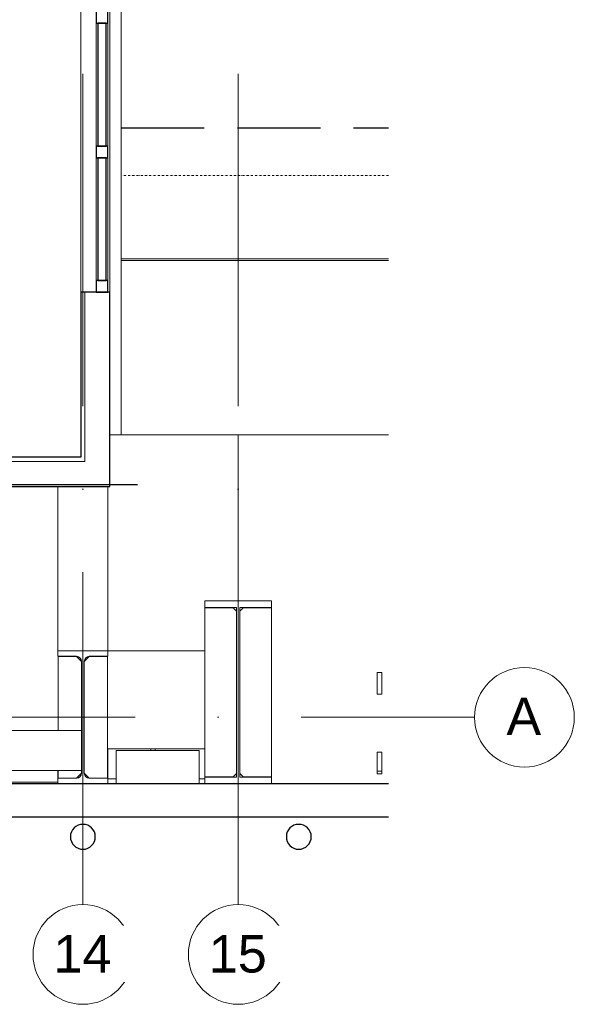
# Model space of a CAD drawing. Header units: millimetres. Extents: x -34728 to 839610, y -480656 to 464976.
# Tile 58 of 69: x 310381 to 313719, y 8595 to 14520. Entities that reach past the tile are written whole.
import ezdxf

# ---------------------------------------------------------------- set-up
doc = ezdxf.new("R2010")
doc.units = ezdxf.units.MM
for name, pattern in [('IMPORT-A_CARA_07', [700, 500, -200]), ('IMPORT-KANVPOVO', [2000, 700, -650, 0, -650]), ('ČERCHOVANÁ', [25.4, 12.7, -6.35, 0, -6.35]), ('Čerchovaná 20mm', [3000, 2000, -500, 0, -500])]:
    doc.linetypes.add(name, pattern=pattern)
doc.layers.get('0').update_dxf_attribs({"color": 9})
for name, color, linetype, lineweight in [('11542_003_OK-HALA_TaO-1_ET_R01_AciS_2025-04-14_sloupy_dwg', 9, 'Continuous', 9), ('_KANAL TRASA 1', 10, 'IMPORT-KANVPOVO', 70), ('CA_OPLASTE18', 8, 'Continuous', 13), ('CA_OSY', 9, 'ČERCHOVANÁ', 9), ('CA_PODLAHA25', 9, 'Continuous', 13), ('CA_POHHRA25', 9, 'Continuous', 13), ('CA_REZY', 9, 'Continuous', 25), ('CA_TEXT35', 9, 'Continuous', 9), ('HIDROIDEA_NAHON_ZAKLADY_dwg', 8, 'Continuous', 9), ('SS_HALA_TaO-KCE_LEMOVANI', 9, 'Continuous', 9), ('SS_HALA_TaO-KCE_VELINU-PODLAH_NOSNIK', 9, 'Continuous', 9), ('SS_HALA_TaO-KCE_VELINU-PRUVLAK', 9, 'Continuous', 9), ('SS_HALA_TaO-LAVKA__8_000m', 9, 'Continuous', 9), ('SS_HALA_TaO-LAVKA__8_000m-PLECH', 9, 'Continuous', 9), ('SS_HALA_TaO-SLOUP', 9, 'Continuous', 9)]:
    doc.layers.add(name, color=color, linetype=linetype, lineweight=lineweight)
doc.styles.add('Arial_1', font='arial.ttf', dxfattribs={"height": 450})

# ---------------------------------------------------------------- blocks, each defined once
blk = doc.blocks.new('HIDROIDEA_NAHON_ZAKLADY_dwg-2120815-PŮDORYS _8_000 _ vestavek V7')
at = {"layer": '_KANAL TRASA 1', "color": 8, "linetype": 'IMPORT-A_CARA_07', "lineweight": 25}
blk.add_line((172974.1, 3440.4), (174583.3, 3440.4), dxfattribs=at)
blk = doc.blocks.new('Systémový panel - Panel prosklený_ 50mm-2433500-PŮDORYS _8_000 _ vestavek V7')
at = {"layer": 'CA_OPLASTE18', "lineweight": 25}
for p, q in [((370, -10), (-370, -10)), ((-370, -10), (-370, -60)), ((370, -60), (370, -10)), ((-370, -60), (370, -60))]:
    blk.add_line(p, q, dxfattribs=at)
blk = doc.blocks.new('Obdélníková příčel - 70_70mm-2431460-PŮDORYS _8_000 _ vestavek V7')
at = {"layer": 'CA_POHHRA25'}
for p, q in [((173850, 10377.9), (173850, 11117.9)), ((173920, 11117.9), (173920, 10377.9))]:
    blk.add_line(p, q, dxfattribs=at)
blk = doc.blocks.new('Obdélníková příčel - 70_70mm-2423728-PŮDORYS _8_000 _ vestavek V7')
at = {"layer": 'CA_POHHRA25', "lineweight": 25}
for p, q in [((0, 70), (-70, 70)), ((-70, 70), (-70, 0)), ((0, 0), (0, 70)), ((-70, 0), (0, 0))]:
    blk.add_line(p, q, dxfattribs=at)
blk = doc.blocks.new('Obdélníková příčel - 70_70mm-2432564-PŮDORYS _8_000 _ vestavek V7')
at = {"layer": 'CA_POHHRA25', "lineweight": 25}
for p, q in [((-35, 0), (-35, 70)), ((-35, 70), (35, 70)), ((35, 70), (35, 0)), ((35, 0), (-35, 0))]:
    blk.add_line(p, q, dxfattribs=at)
blk = doc.blocks.new('Osnova - Bublina osnovy 12mm-4850-PŮDORYS _8_000 _ vestavek V7')
at = {"layer": 'CA_TEXT35'}
blk.add_circle((0, 0), 6, dxfattribs=at)
blk = doc.blocks.new('A$Ceaa222a8')
at = {"layer": '11542_003_OK-HALA_TaO-1_ET_R01_AciS_2025-04-14_sloupy_dwg'}
for p, q in [((13135, 700.1), (12735, 700.1)), ((12735, 700.1), (12735, 660.1)), ((12735, 660.1), (12925, 660.1)), ((12925, 660.1), (12925, -359.9)), ((12945, -359.9), (12945, 660.1)), ((12945, 660.1), (13135, 660.1)), ((13135, 660.1), (13135, 700.1)), ((12150, 400.1), (11850, 400.1)), ((11850, 400.1), (11850, 367.1)), ((11850, 367.1), (11961.2, 367.1)), ((12038.7, 367.1), (12150, 367.1)), ((12150, 367.1), (12150, 400.1)), ((11991.2, 337.1), (11991.2, -336.9)), ((12008.7, -336.9), (12008.7, 337.1)), ((11850, -366.9), (11850, -399.9)), ((11961.2, -366.9), (11850, -366.9)), ((11850, -399.9), (12150, -399.9)), ((12150, -366.9), (12038.7, -366.9)), ((12150, -399.9), (12150, -366.9)), ((12925, -359.9), (12735, -359.9)), ((12735, -359.9), (12735, -399.9)), ((12735, -399.9), (13135, -399.9)), ((13135, -359.9), (12945, -359.9)), ((13135, -399.9), (13135, -359.9))]:
    blk.add_line(p, q, dxfattribs=at)
for centre, start, end in [((11961.2, 337.1), 0, 90), ((12038.7, 337.1), 90, 180), ((11961.2, -336.9), 270, 0), ((12038.7, -336.9), 180, 270)]:
    blk.add_arc(centre, 30, start, end, dxfattribs=at)
at = {"layer": 'CA_OSY', "linetype": 'Čerchovaná 20mm'}
for p, q in [((12000, -1127.4), (12000, 22804.4)), ((12935, -1127.4), (12935, 22804.4)), ((-1685.5, 0), (14358.6, 0))]:
    blk.add_line(p, q, dxfattribs=at)
at = {"layer": 'CA_OSY'}
blk.add_line((13840.1, 3260), (12230, 3260), dxfattribs=at)
at = {"layer": 'CA_PODLAHA25', "color": 254}
blk.add_line((12230, 2760), (13840.1, 2760), dxfattribs=at)
at = {"layer": 'CA_PODLAHA25'}
for p, q in [((13840.1, 2750), (12230, 2750)), ((-162.5, 1387.5), (12150, 1387.5)), ((12150, 1387.5), (12150, 1390)), ((12148.7, -190), (12735, -190))]:
    blk.add_line(p, q, dxfattribs=at)
at = {"layer": 'CA_POHHRA25'}
for p, q in [((12230, 19570.1), (12230, 1700.1)), ((11987.4, 2558), (11987.4, 5058)), ((12162.4, 5058), (12162.4, 2558)), ((12012.4, 1540), (12012.4, 2558)), ((8849.8, 1540), (12012.4, 1540)), ((12200, -400), (12200, -200)), ((12700, -200), (12200, -200)), ((12700, -200), (12700, -400))]:
    blk.add_line(p, q, dxfattribs=at)
at = {"layer": 'CA_REZY'}
for p, q in [((11987.4, 2558), (11987.4, 1565)), ((12162.4, 2558), (11987.4, 2558)), ((12162.4, 1390), (12162.4, 2558)), ((11987.4, 1565), (8849.8, 1565)), ((-151, 1400.2), (12329, 1400.2)), ((8849.8, 1390), (12162.4, 1390)), ((13840.1, -400), (-1929, -400)), ((-1929, -600), (13840.1, -600))]:
    blk.add_line(p, q, dxfattribs=at)
for centre, start, end in [((12000, -719.3), 90, 180), ((12000, -719.3), 0, 90), ((13300, -719.3), 90, 180), ((13300, -719.3), 0, 90), ((12000, -719.3), 180, 0), ((13300, -719.3), 180, 0)]:
    blk.add_arc(centre, 75, start, end, dxfattribs=at)
at = {"layer": 'SS_HALA_TaO-KCE_LEMOVANI'}
for p, q in [((11850, -319.9), (11850, -366.9)), ((11850, -389.9), (11450, -389.9)), ((11450, -399.9), (11850, -399.9)), ((11850, -399.9), (11450, -399.9))]:
    blk.add_line(p, q, dxfattribs=at)
at = {"layer": 'SS_HALA_TaO-KCE_VELINU-PODLAH_NOSNIK'}
for p, q in [((11991.2, -79.9), (6150, -79.9)), ((11991.2, -319.9), (6150, -319.9))]:
    blk.add_line(p, q, dxfattribs=at)
at = {"layer": 'SS_HALA_TaO-KCE_VELINU-PRUVLAK'}
blk.add_line((11850, 1387.6), (11850, 400.1), dxfattribs=at)
at = {"layer": 'SS_HALA_TaO-LAVKA__8_000m'}
blk.add_line((13800, -324.9), (13772, -324.9), dxfattribs=at)
blk.add_line((13800, -324.9), (13772, -324.9), dxfattribs=at)
at = {"layer": 'SS_HALA_TaO-LAVKA__8_000m-PLECH'}
for p, q in [((12935, 1700.1), (12162.4, 1700.1)), ((13840.1, 1700.1), (12935, 1700.1)), ((12935, 1700.1), (12935, 700.1)), ((12935, 700.1), (12935, 1700.1)), ((12150, 1390), (12150, 400.1)), ((12735, 660.1), (12735, 400.1)), ((13135, 660.1), (13135, -359.9)), ((12735, 400.1), (12150, 400.1)), ((13772, 270.1), (13772, 140.1)), ((13800, 270.1), (13772, 270.1)), ((13800, 140.1), (13800, 270.1)), ((13772, 140.1), (13800, 140.1)), ((13772, -209.9), (13772, -339.9)), ((13800, -209.9), (13772, -209.9)), ((13800, -339.9), (13800, -209.9)), ((13772, -339.9), (13800, -339.9)), ((13135, -399.9), (13840.1, -399.9))]:
    blk.add_line(p, q, dxfattribs=at)
at = {"layer": 'SS_HALA_TaO-SLOUP'}
for p, q in [((12735, 659.1), (12905, 659.1)), ((12905, 659.1), (12925, 639.1)), ((12945, 639.1), (12965, 659.1)), ((12965, 659.1), (13135, 659.1)), ((11851.2, 366.1), (11961.2, 366.1)), ((11851.2, -79.9), (11851.2, 366.1)), ((11961.2, 366.1), (11991.2, 336.1)), ((12008.7, 336.1), (12038.7, 366.1)), ((12038.7, 366.1), (12148.7, 366.1)), ((12148.7, 366.1), (12148.7, -365.9)), ((12735, -358.9), (12735, 400.1)), ((12150, -366.9), (12150, -190)), ((12410, -190), (12410, -200)), ((12435, -200), (12435, -190)), ((11851.2, -365.9), (11851.2, -319.9)), ((11991.2, -335.9), (11961.2, -365.9)), ((12038.7, -365.9), (12008.7, -335.9)), ((12925, -338.9), (12905, -358.9)), ((12965, -358.9), (12945, -338.9)), ((11961.2, -365.9), (11851.2, -365.9)), ((12148.7, -365.9), (12038.7, -365.9)), ((12200, -369.9), (12150, -369.9)), ((12150, -399.9), (12200, -399.9)), ((12735, -369.9), (12700, -369.9)), ((12700, -399.9), (12735, -399.9)), ((12905, -358.9), (12735, -358.9)), ((13135, -358.9), (12965, -358.9))]:
    blk.add_line(p, q, dxfattribs=at)
at = {"layer": 'CA_OPLASTE18', "rotation": 90}
for p in [(12079.9, 3808), (12079.9, 2998)]:
    blk.add_blockref('Systémový panel - Panel prosklený_ 50mm-2433500-PŮDORYS _8_000 _ vestavek V7', p, dxfattribs=at)
at = {"layer": 'CA_POHHRA25', "extrusion": (0, 0, -1), "rotation": 90}
for p in [(-12079.9, 4213), (-12079.9, 3403)]:
    blk.add_blockref('Obdélníková příčel - 70_70mm-2432564-PŮDORYS _8_000 _ vestavek V7', p, dxfattribs=at)
at = {"layer": 'CA_POHHRA25'}
for p in [(-161770, -6939.9), (-161770, -7749.9)]:
    blk.add_blockref('Obdélníková příčel - 70_70mm-2431460-PŮDORYS _8_000 _ vestavek V7', p, dxfattribs=at)
at = {"layer": 'CA_POHHRA25', "rotation": 270}
blk.add_blockref('Obdélníková příčel - 70_70mm-2423728-PŮDORYS _8_000 _ vestavek V7', (12079.9, 2558), dxfattribs=at)
at = {"layer": 'CA_TEXT35', "xscale": 49.99999999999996, "yscale": 49.99999999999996, "zscale": 49.99999999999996, "rotation": 270}
blk.add_blockref('Osnova - Bublina osnovy 12mm-4850-PŮDORYS _8_000 _ vestavek V7', (14658.6, 0), dxfattribs=at)
at = {"layer": 'CA_TEXT35', "xscale": 49.99999999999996, "yscale": 49.99999999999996, "zscale": 49.99999999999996}
for p in [(12000, -1427.4), (12935, -1427.4)]:
    blk.add_blockref('Osnova - Bublina osnovy 12mm-4850-PŮDORYS _8_000 _ vestavek V7', p, dxfattribs=at)
at = {"layer": 'HIDROIDEA_NAHON_ZAKLADY_dwg', "color": 50}
blk.add_blockref('HIDROIDEA_NAHON_ZAKLADY_dwg-2120815-PŮDORYS _8_000 _ vestavek V7', (-160744.1, 107.3), dxfattribs=at)
blk.add_blockref('HIDROIDEA_NAHON_ZAKLADY_dwg-2120815-PŮDORYS _8_000 _ vestavek V7', (-160744.1, 107.3), dxfattribs=at)
at = {"layer": 'CA_TEXT35', "char_height": 225, "attachment_point": 1, "style": 'Arial_1', "bg_fill": 3, "box_fill_scale": 1.25, "bg_fill_color": 256, "bg_fill_true_color": 13158600, "bg_fill_transparency": 0}
for s, insert, width in [('\\fArial|b0|i0|c238|p34|;A', (14549.8, 117.6), 256.54), ('14', (11822.9, -1311.1), 424.894), ('15', (12757.9, -1311.1), 424.894)]:
    blk.add_mtext(s, dxfattribs=dict(at, insert=insert, width=width))

msp = doc.modelspace()

# ---------------------------------------------------------------- block references
at = {"color": 220, "lineweight": 35}
msp.add_blockref('A$Ceaa222a8', (298760.81, 10322.02), dxfattribs=at)

doc.saveas('drawing.dxf')
